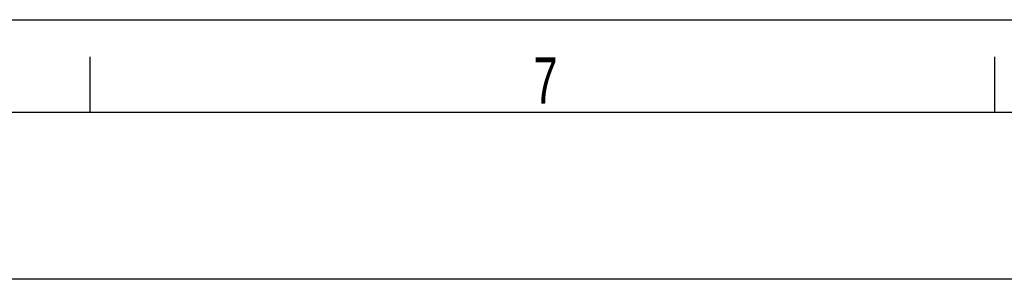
# Model space of a CAD drawing. Extents: x 0 to 420, y 0 to 297.
# Tile 19 of 21: x 314 to 367, y 283 to 297. Entities that reach past the tile are written whole.
import ezdxf

# ---------------------------------------------------------------- set-up
doc = ezdxf.new("R2010")
doc.units = 0
doc.header["$LTSCALE"] = 23.1
doc.layers.add('100334_DXF_FORMAT', color=7, linetype='CONTINUOUS')
doc.styles.get("Standard").update_dxf_attribs({"font": 'txt', "width": 0.7})

msp = doc.modelspace()

# ---------------------------------------------------------------- linework, layer by layer
at = {"layer": '100334_DXF_FORMAT', "color": 7, "linetype": 'CONTINUOUS'}
for p, q in [((-0.002, 296.998), (419.998, 296.998)), ((317.498, 291.998), (317.498, 294.998)), ((366.248, 291.998), (366.248, 294.998)), ((414.998, 291.998), (24.998, 291.998)), ((414.998, 291.998), (244.498, 291.998)), ((414.998, 282.998), (244.498, 282.998))]:
    msp.add_line(p, q, dxfattribs=at)

# ---------------------------------------------------------------- texts
at = {"layer": '100334_DXF_FORMAT', "color": 7, "linetype": 'CONTINUOUS', "insert": (341.389, 294.975), "char_height": 2.5, "width": 2.94643, "attachment_point": 1}
msp.add_mtext('7', dxfattribs=at)

doc.saveas('drawing.dxf')
